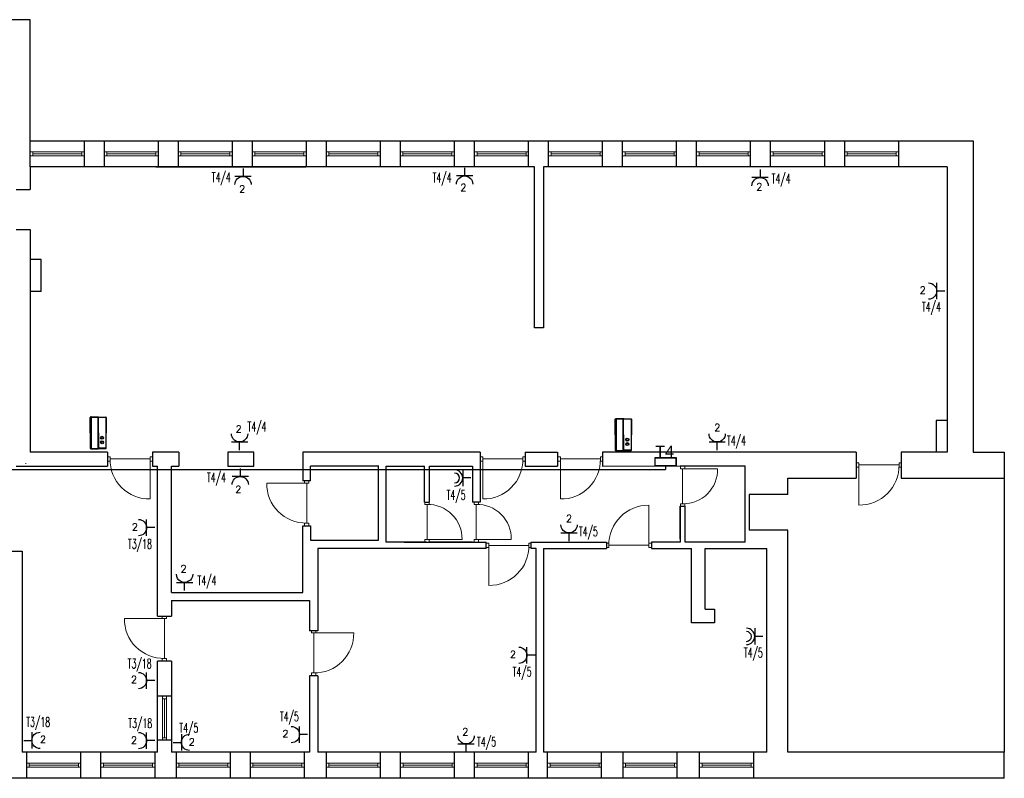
# Model space of a CAD drawing. Header units: millimetres. Extents: x 2260 to 32334, y -33324 to 11762.
# Tile 75 of 79: x 14203 to 16172, y 9957 to 11473. Entities that reach past the tile are written whole.
import ezdxf
from ezdxf.enums import TextEntityAlignment as Align

# ---------------------------------------------------------------- set-up
doc = ezdxf.new("R2010")
doc.units = ezdxf.units.MM
for name, color, linetype, lineweight in [('E - KD', 92, 'Continuous', 0), ('stolarka', 3, 'Continuous', 9), ('ściany nośne', 1, 'Continuous', 25)]:
    doc.layers.add(name, color=color, linetype=linetype, lineweight=lineweight)
for name, color, linetype in [('E - SG', 7, 'Continuous'), ('E_gniazda wtyczkowe i siła', 1, 'Continuous'), ('EL_OS_Adres_Opraw', 7, 'Continuous')]:
    doc.layers.add(name, color=color, linetype=linetype)
doc.styles.add('ADESK1', font='romans', dxfattribs={"oblique": 15})
doc.styles.add('E', font='isocpeur.ttf')
doc.styles.add('ELECTRICAL', font='romans.shx')
doc.styles.get("Standard").update_dxf_attribs({"font": 'arial.ttf'})

# ---------------------------------------------------------------- blocks, each defined once
blk = doc.blocks.new('GN_POJEDYNCZ')
at = {"ltscale": 0.5}
for p, q in [((0.5, 0.5), (-0.5, 0.5)), ((0, 0), (0, 0.5))]:
    blk.add_line(p, q, dxfattribs=at)
blk.add_arc((0, 1), 0.5, 180, 0, dxfattribs=at)
blk = doc.blocks.new('GN_POJ_SZCZELNE')
for p, q in [((-0.967, 0.034), (-0.967, 1.034)), ((-1.467, 0.534), (-0.967, 0.534))]:
    blk.add_line(p, q)
for radius in [0.5, 0.3]:
    blk.add_arc((-0.467, 0.534), radius, 90, 270)
blk = doc.blocks.new('*U24')
at = {"layer": 'E - SG', "color": 0}
for p, q in [((-77.3, 0), (-74.1, 0)), ((-77.3, -315), (-77.3, 0)), ((-71.1, 3), (-1.4, 3)), ((-71.1, 3), (-71.1, -318)), ((-1.4, -318), (-1.4, 3)), ((1.6, 0), (77.2, 0)), ((77.2, 0), (77.2, -315)), ((-80.3, -157.5), (-80.3, -3)), ((-80.3, -3), (-74.1, -3)), ((-74.1, -157.5), (-74.1, 0)), ((-74.1, 0), (1.6, 0)), ((1.6, -157.5), (1.6, 0)), ((80.2, -3), (1.6, -3)), ((80.2, -3), (80.2, -157.5)), ((-80.3, -157.5), (-80.3, -312)), ((-74.1, -157.5), (-74.1, -315)), ((1.6, -157.5), (1.6, -315)), ((80.2, -312), (80.2, -157.5)), ((-80.3, -312), (-74.1, -312)), ((-77.3, -315), (-74.1, -315)), ((-74.1, -315), (1.6, -315)), ((-71.1, -318), (-1.4, -318)), ((80.2, -312), (1.6, -312)), ((1.6, -315), (77.2, -315))]:
    blk.add_line(p, q, dxfattribs=at)
for centre, radius in [((39.4, -206.8), 15), ((39.4, -206.8), 10.5), ((39.4, -251.8), 15), ((39.4, -251.8), 10.5)]:
    blk.add_circle(centre, radius, dxfattribs=at)
for centre, start, end in [((-77.3, -3), 90, 180), ((-71.1, 0), 90, 180), ((-1.4, 0), 0, 90), ((77.2, -3), 0, 90), ((-77.3, -312), 180, 270), ((-71.1, -315), 180, 270), ((-1.4, -315), 270, 0), ((77.2, -312), 270, 0)]:
    blk.add_arc(centre, 3, start, end, dxfattribs=at)
blk.add_point((0, 0), dxfattribs=at)
at = {"style": 'E'}
blk.add_attdef('OPIS_POZIOM', text='', height=150, dxfattribs=at).set_placement((130.2, -157.5), align=Align.MIDDLE_LEFT)
blk.add_attdef('OPIS_PION', text='', height=150, rotation=90, dxfattribs=at).set_placement((0, -375), align=Align.MIDDLE_RIGHT)

msp = doc.modelspace()

# ---------------------------------------------------------------- linework, layer by layer
at = {"layer": 'E_gniazda wtyczkowe i siła'}
for p in [(13577.878, 10574.491), (15494.516, 10581.366)]:
    msp.add_line(p, (15494.516, 10574.491), dxfattribs=at)
for points in [[(15473.521, 10581.366), (15473.521, 10597.995), (15515.285, 10597.995), (15515.285, 10581.366)], [(15473.634, 10581.652), (15473.634, 10598.28), (15515.398, 10598.28), (15515.398, 10581.652)]]:
    msp.add_lwpolyline(points, close=True, dxfattribs=at)
at = {"layer": 'stolarka', "color": 0}
for p, q in [((14224.648, 11209.494), (14229.648, 11209.494)), ((14229.648, 11201.494), (14224.648, 11201.494)), ((14229.648, 11209.494), (14229.648, 11201.494)), ((14229.648, 11209.494), (14327.648, 11209.494)), ((14229.648, 11205.494), (14327.648, 11205.494)), ((14229.648, 11201.494), (14327.648, 11201.494)), ((14332.648, 11209.494), (14327.648, 11209.494)), ((14327.648, 11209.494), (14327.648, 11201.494)), ((14327.648, 11201.494), (14332.648, 11201.494)), ((14372.648, 11209.494), (14377.648, 11209.494)), ((14377.648, 11201.494), (14372.648, 11201.494)), ((14377.648, 11209.494), (14377.648, 11201.494)), ((14377.648, 11209.494), (14475.648, 11209.494)), ((14377.648, 11205.494), (14475.648, 11205.494)), ((14377.648, 11201.494), (14475.648, 11201.494)), ((14480.648, 11209.494), (14475.648, 11209.494)), ((14475.648, 11209.494), (14475.648, 11201.494)), ((14475.648, 11201.494), (14480.648, 11201.494)), ((14520.648, 11209.494), (14525.648, 11209.494)), ((14525.648, 11201.494), (14520.648, 11201.494)), ((14525.648, 11209.494), (14525.648, 11201.494)), ((14525.648, 11209.494), (14623.648, 11209.494)), ((14525.648, 11205.494), (14623.648, 11205.494)), ((14525.648, 11201.494), (14623.648, 11201.494)), ((14628.648, 11209.494), (14623.648, 11209.494)), ((14623.648, 11209.494), (14623.648, 11201.494)), ((14623.648, 11201.494), (14628.648, 11201.494)), ((14668.607, 11209.494), (14673.607, 11209.494)), ((14673.607, 11201.494), (14668.607, 11201.494)), ((14673.607, 11209.494), (14673.607, 11201.494)), ((14673.607, 11209.494), (14771.607, 11209.494)), ((14673.607, 11205.494), (14771.607, 11205.494)), ((14673.607, 11201.494), (14771.607, 11201.494)), ((14776.607, 11209.494), (14771.607, 11209.494)), ((14771.607, 11209.494), (14771.607, 11201.494)), ((14771.607, 11201.494), (14776.607, 11201.494)), ((14816.566, 11209.494), (14821.566, 11209.494)), ((14821.566, 11201.494), (14816.566, 11201.494)), ((14821.566, 11209.494), (14821.566, 11201.494)), ((14821.566, 11209.494), (14919.566, 11209.494)), ((14821.566, 11205.494), (14919.566, 11205.494)), ((14821.566, 11201.494), (14919.566, 11201.494)), ((14924.566, 11209.494), (14919.566, 11209.494)), ((14919.566, 11209.494), (14919.566, 11201.494)), ((14919.566, 11201.494), (14924.566, 11201.494)), ((14964.566, 11209.494), (14969.566, 11209.494)), ((14969.566, 11201.494), (14964.566, 11201.494)), ((14969.566, 11209.494), (14969.566, 11201.494)), ((14969.566, 11209.494), (15067.566, 11209.494)), ((14969.566, 11205.494), (15067.566, 11205.494)), ((14969.566, 11201.494), (15067.566, 11201.494)), ((15072.566, 11209.494), (15067.566, 11209.494)), ((15067.566, 11209.494), (15067.566, 11201.494)), ((15067.566, 11201.494), (15072.566, 11201.494)), ((15112.566, 11209.494), (15117.566, 11209.494)), ((15117.566, 11201.494), (15112.566, 11201.494)), ((15117.566, 11209.494), (15117.566, 11201.494)), ((15117.566, 11209.494), (15215.566, 11209.494)), ((15117.566, 11205.494), (15215.566, 11205.494)), ((15117.566, 11201.494), (15215.566, 11201.494)), ((15220.566, 11209.494), (15215.566, 11209.494)), ((15215.566, 11209.494), (15215.566, 11201.494)), ((15215.566, 11201.494), (15220.566, 11201.494)), ((15260.566, 11209.494), (15265.566, 11209.494)), ((15265.566, 11201.494), (15260.566, 11201.494)), ((15265.566, 11209.494), (15265.566, 11201.494)), ((15265.566, 11209.494), (15363.566, 11209.494)), ((15265.566, 11205.494), (15363.566, 11205.494)), ((15265.566, 11201.494), (15363.566, 11201.494)), ((15368.566, 11209.494), (15363.566, 11209.494)), ((15363.566, 11209.494), (15363.566, 11201.494)), ((15363.566, 11201.494), (15368.566, 11201.494)), ((15408.566, 11209.494), (15413.566, 11209.494)), ((15413.566, 11201.494), (15408.566, 11201.494)), ((15413.566, 11209.494), (15413.566, 11201.494)), ((15413.566, 11209.494), (15511.566, 11209.494)), ((15413.566, 11205.494), (15511.566, 11205.494)), ((15413.566, 11201.494), (15511.566, 11201.494)), ((15516.566, 11209.494), (15511.566, 11209.494)), ((15511.566, 11209.494), (15511.566, 11201.494)), ((15511.566, 11201.494), (15516.566, 11201.494)), ((15556.566, 11209.494), (15561.566, 11209.494)), ((15561.566, 11201.494), (15556.566, 11201.494)), ((15561.566, 11209.494), (15561.566, 11201.494)), ((15561.566, 11209.494), (15659.566, 11209.494)), ((15561.566, 11205.494), (15659.566, 11205.494)), ((15561.566, 11201.494), (15659.566, 11201.494)), ((15664.566, 11209.494), (15659.566, 11209.494)), ((15659.566, 11209.494), (15659.566, 11201.494)), ((15659.566, 11201.494), (15664.566, 11201.494)), ((15704.566, 11209.494), (15709.566, 11209.494)), ((15709.566, 11201.494), (15704.566, 11201.494)), ((15709.566, 11209.494), (15709.566, 11201.494)), ((15709.566, 11209.494), (15807.566, 11209.494)), ((15709.566, 11205.494), (15807.566, 11205.494)), ((15709.566, 11201.494), (15807.566, 11201.494)), ((15812.566, 11209.494), (15807.566, 11209.494)), ((15807.566, 11209.494), (15807.566, 11201.494)), ((15807.566, 11201.494), (15812.566, 11201.494)), ((15852.566, 11209.494), (15857.566, 11209.494)), ((15857.566, 11201.494), (15852.566, 11201.494)), ((15857.566, 11209.494), (15857.566, 11201.494)), ((15857.566, 11209.494), (15955.566, 11209.494)), ((15857.566, 11205.494), (15955.566, 11205.494)), ((15857.566, 11201.494), (15955.566, 11201.494)), ((15960.566, 11209.494), (15955.566, 11209.494)), ((15955.566, 11209.494), (15955.566, 11201.494)), ((15955.566, 11201.494), (15960.566, 11201.494)), ((14384.148, 10600.161), (14378.648, 10600.161)), ((14384.148, 10591.161), (14378.648, 10591.161)), ((14384.148, 10591.161), (14384.148, 10600.161)), ((14384.148, 10595.661), (14464.148, 10595.661)), ((14464.148, 10600.161), (14468.648, 10600.161)), ((14464.148, 10591.161), (14464.148, 10600.161)), ((14464.148, 10595.661), (14464.148, 10515.661)), ((14464.148, 10591.161), (14468.648, 10591.161)), ((15129.148, 10600.161), (15123.648, 10600.161)), ((15129.148, 10591.161), (15123.648, 10591.161)), ((15129.148, 10591.161), (15129.148, 10600.161)), ((15129.148, 10595.661), (15209.148, 10595.661)), ((15129.148, 10595.661), (15129.148, 10515.661)), ((15209.148, 10600.161), (15213.648, 10600.161)), ((15209.148, 10591.161), (15209.148, 10600.161)), ((15209.148, 10591.161), (15213.648, 10591.161)), ((15284.148, 10600.161), (15278.648, 10600.161)), ((15284.148, 10591.161), (15278.648, 10591.161)), ((15284.148, 10591.161), (15284.148, 10600.161)), ((15284.148, 10595.661), (15364.148, 10595.661)), ((15284.148, 10595.661), (15284.148, 10515.661)), ((15364.148, 10600.161), (15368.648, 10600.161)), ((15364.148, 10591.161), (15364.148, 10600.161)), ((15364.148, 10591.161), (15368.648, 10591.161)), ((14216.644, 10586.432), (14215.144, 10586.432)), ((15524.148, 10576.151), (15524.148, 10581.651)), ((15533.148, 10576.151), (15524.148, 10576.151)), ((15528.648, 10576.151), (15598.648, 10576.151)), ((15528.648, 10576.151), (15528.648, 10506.151)), ((15533.148, 10576.151), (15533.148, 10581.651)), ((15881.148, 10588.161), (15875.648, 10588.161)), ((15881.148, 10579.161), (15875.648, 10579.161)), ((15881.148, 10579.161), (15881.148, 10588.161)), ((15881.148, 10583.661), (15961.148, 10583.661)), ((15881.148, 10583.661), (15881.148, 10503.661)), ((15961.148, 10588.161), (15965.648, 10588.161)), ((15961.148, 10579.161), (15961.148, 10588.161)), ((15961.148, 10579.161), (15965.648, 10579.161)), ((14772.648, 10547.494), (14772.648, 10551.994)), ((14781.648, 10547.494), (14781.648, 10551.994)), ((14777.148, 10547.494), (14697.148, 10547.494)), ((14781.648, 10547.494), (14772.648, 10547.494)), ((14777.148, 10467.494), (14777.148, 10547.494)), ((15013.148, 10504.994), (15013.148, 10509.494)), ((15022.148, 10504.994), (15013.148, 10504.994)), ((15017.648, 10434.994), (15017.648, 10504.994)), ((15022.148, 10504.994), (15022.148, 10509.494)), ((15111.648, 10504.994), (15111.648, 10509.494)), ((15120.648, 10504.994), (15111.648, 10504.994)), ((15116.148, 10434.994), (15116.148, 10504.994)), ((15120.648, 10504.994), (15120.648, 10509.494)), ((15461.149, 10423.073), (15461.149, 10503.073)), ((15524.148, 10506.151), (15524.148, 10501.651)), ((15533.148, 10506.151), (15524.148, 10506.151)), ((15533.148, 10506.151), (15533.148, 10501.651)), ((14772.648, 10467.494), (14772.648, 10461.994)), ((14781.648, 10467.494), (14772.648, 10467.494)), ((14781.648, 10467.494), (14781.648, 10461.994)), ((15013.148, 10434.994), (15013.148, 10429.494)), ((15022.148, 10434.994), (15013.148, 10434.994)), ((15017.648, 10434.994), (15087.648, 10434.994)), ((15022.148, 10434.994), (15022.148, 10429.494)), ((15111.648, 10434.994), (15111.648, 10429.494)), ((15120.648, 10434.994), (15111.648, 10434.994)), ((15116.148, 10434.994), (15186.148, 10434.994)), ((15120.648, 10434.994), (15120.648, 10429.494)), ((15141.145, 10427.504), (15135.645, 10427.504)), ((15141.145, 10418.504), (15135.645, 10418.504)), ((15141.145, 10418.504), (15141.145, 10427.504)), ((15141.145, 10423.004), (15221.145, 10423.004)), ((15141.145, 10423.004), (15141.145, 10343.004)), ((15221.145, 10427.504), (15225.645, 10427.504)), ((15221.145, 10418.504), (15221.145, 10427.504)), ((15221.145, 10418.504), (15225.645, 10418.504)), ((15381.149, 10427.573), (15376.649, 10427.573)), ((15381.149, 10418.573), (15376.649, 10418.573)), ((15381.149, 10427.573), (15381.149, 10418.573)), ((15461.149, 10423.073), (15381.149, 10423.073)), ((15461.149, 10427.573), (15466.649, 10427.573)), ((15461.149, 10427.573), (15461.149, 10418.573)), ((15461.149, 10418.573), (15466.649, 10418.573)), ((14492.648, 10276.994), (14412.648, 10276.994)), ((14488.148, 10276.994), (14488.148, 10281.494)), ((14497.148, 10276.994), (14488.148, 10276.994)), ((14492.648, 10196.994), (14492.648, 10276.994)), ((14497.148, 10276.994), (14497.148, 10281.494)), ((14786.648, 10247.994), (14786.648, 10252.494)), ((14795.648, 10247.994), (14786.648, 10247.994)), ((14791.148, 10167.994), (14791.148, 10247.994)), ((14791.148, 10247.994), (14871.148, 10247.994)), ((14795.648, 10247.994), (14795.648, 10252.494)), ((14488.148, 10196.994), (14488.148, 10191.494)), ((14497.148, 10196.994), (14488.148, 10196.994)), ((14497.148, 10196.994), (14497.148, 10191.494)), ((14786.648, 10167.994), (14786.648, 10162.494)), ((14795.648, 10167.994), (14786.648, 10167.994)), ((14795.648, 10167.994), (14795.648, 10162.494)), ((14488.648, 10116.494), (14488.648, 10121.494)), ((14496.648, 10121.494), (14496.648, 10116.494)), ((14496.648, 10116.494), (14488.648, 10116.494)), ((14488.648, 10116.494), (14488.648, 10038.494)), ((14492.648, 10116.494), (14492.648, 10038.494)), ((14496.648, 10116.494), (14496.648, 10038.494)), ((14496.648, 10038.494), (14488.648, 10038.494)), ((14488.648, 10038.494), (14488.648, 10033.494)), ((14496.648, 10033.494), (14496.648, 10038.494)), ((14217.644, 9987.494), (14222.644, 9987.494)), ((14222.644, 9979.494), (14217.644, 9979.494)), ((14222.644, 9987.494), (14222.644, 9979.494)), ((14222.644, 9987.494), (14320.644, 9987.494)), ((14222.644, 9983.494), (14320.644, 9983.494)), ((14222.644, 9979.494), (14320.644, 9979.494)), ((14325.644, 9987.494), (14320.644, 9987.494)), ((14320.644, 9987.494), (14320.644, 9979.494)), ((14320.644, 9979.494), (14325.644, 9979.494)), ((14365.648, 9987.494), (14370.648, 9987.494)), ((14370.648, 9979.494), (14365.648, 9979.494)), ((14370.648, 9987.494), (14370.648, 9979.494)), ((14370.648, 9987.494), (14468.648, 9987.494)), ((14370.648, 9983.494), (14468.648, 9983.494)), ((14370.648, 9979.494), (14468.648, 9979.494)), ((14473.648, 9987.494), (14468.648, 9987.494)), ((14468.648, 9987.494), (14468.648, 9979.494)), ((14468.648, 9979.494), (14473.648, 9979.494)), ((14516.648, 9987.494), (14521.648, 9987.494)), ((14521.648, 9979.494), (14516.648, 9979.494)), ((14521.648, 9987.494), (14521.648, 9979.494)), ((14521.648, 9987.494), (14619.648, 9987.494)), ((14521.648, 9983.494), (14619.648, 9983.494)), ((14521.648, 9979.494), (14619.648, 9979.494)), ((14624.648, 9987.494), (14619.648, 9987.494)), ((14619.648, 9987.494), (14619.648, 9979.494)), ((14619.648, 9979.494), (14624.648, 9979.494)), ((14664.648, 9987.494), (14669.648, 9987.494)), ((14669.648, 9979.494), (14664.648, 9979.494)), ((14669.648, 9987.494), (14669.648, 9979.494)), ((14669.648, 9987.494), (14767.648, 9987.494)), ((14669.648, 9983.494), (14767.648, 9983.494)), ((14669.648, 9979.494), (14767.648, 9979.494)), ((14772.648, 9987.494), (14767.648, 9987.494)), ((14767.648, 9987.494), (14767.648, 9979.494)), ((14767.648, 9979.494), (14772.648, 9979.494)), ((14816.648, 9987.494), (14821.648, 9987.494)), ((14821.648, 9979.494), (14816.648, 9979.494)), ((14821.648, 9987.494), (14821.648, 9979.494)), ((14821.648, 9987.494), (14919.648, 9987.494)), ((14821.648, 9983.494), (14919.648, 9983.494)), ((14821.648, 9979.494), (14919.648, 9979.494)), ((14924.648, 9987.494), (14919.648, 9987.494)), ((14919.648, 9987.494), (14919.648, 9979.494)), ((14919.648, 9979.494), (14924.648, 9979.494)), ((14964.648, 9987.494), (14969.648, 9987.494)), ((14969.648, 9979.494), (14964.648, 9979.494)), ((14969.648, 9987.494), (14969.648, 9979.494)), ((14969.648, 9987.494), (15067.648, 9987.494)), ((14969.648, 9983.494), (15067.648, 9983.494)), ((14969.648, 9979.494), (15067.648, 9979.494)), ((15072.648, 9987.494), (15067.648, 9987.494)), ((15067.648, 9987.494), (15067.648, 9979.494)), ((15067.648, 9979.494), (15072.648, 9979.494)), ((15112.648, 9987.494), (15117.648, 9987.494)), ((15117.648, 9979.494), (15112.648, 9979.494)), ((15117.648, 9987.494), (15117.648, 9979.494)), ((15117.648, 9987.494), (15215.648, 9987.494)), ((15117.648, 9983.494), (15215.648, 9983.494)), ((15117.648, 9979.494), (15215.648, 9979.494)), ((15220.648, 9987.494), (15215.648, 9987.494)), ((15215.648, 9987.494), (15215.648, 9979.494)), ((15215.648, 9979.494), (15220.648, 9979.494)), ((15258.648, 9987.494), (15263.648, 9987.494)), ((15263.648, 9979.494), (15258.648, 9979.494)), ((15263.648, 9987.494), (15263.648, 9979.494)), ((15263.648, 9987.494), (15361.648, 9987.494)), ((15263.648, 9983.494), (15361.648, 9983.494)), ((15263.648, 9979.494), (15361.648, 9979.494)), ((15366.648, 9987.494), (15361.648, 9987.494)), ((15361.648, 9987.494), (15361.648, 9979.494)), ((15361.648, 9979.494), (15366.648, 9979.494)), ((15409.648, 9987.494), (15414.648, 9987.494)), ((15414.648, 9979.494), (15409.648, 9979.494)), ((15414.648, 9987.494), (15414.648, 9979.494)), ((15414.648, 9987.494), (15512.648, 9987.494)), ((15414.648, 9983.494), (15512.648, 9983.494)), ((15414.648, 9979.494), (15512.648, 9979.494)), ((15517.648, 9987.494), (15512.648, 9987.494)), ((15512.648, 9987.494), (15512.648, 9979.494)), ((15512.648, 9979.494), (15517.648, 9979.494)), ((15562.648, 9987.494), (15567.648, 9987.494)), ((15567.648, 9979.494), (15562.648, 9979.494)), ((15567.648, 9987.494), (15567.648, 9979.494)), ((15567.648, 9987.494), (15665.648, 9987.494)), ((15567.648, 9983.494), (15665.648, 9983.494)), ((15567.648, 9979.494), (15665.648, 9979.494)), ((15670.648, 9987.494), (15665.648, 9987.494)), ((15665.648, 9987.494), (15665.648, 9979.494)), ((15665.648, 9979.494), (15670.648, 9979.494))]:
    msp.add_line(p, q, dxfattribs=at)
for points in [[(14464.148, 10515.661, -0.42573526), (14384.148, 10595.661)], [(15129.148, 10515.661, 0.42573526), (15209.148, 10595.661)], [(15284.148, 10515.661, 0.42573526), (15364.148, 10595.661)], [(15598.648, 10576.151, -0.42548034), (15528.648, 10506.151)], [(15881.148, 10503.661, 0.42573526), (15961.148, 10583.661)], [(14697.148, 10547.494, 0.42573526), (14777.148, 10467.494)], [(15087.648, 10434.994, 0.42548034), (15017.648, 10504.994)], [(15186.148, 10434.994, 0.42548034), (15116.148, 10504.994)], [(15461.149, 10503.073, 0.42573526), (15381.149, 10423.073)], [(15141.145, 10343.004, 0.42573526), (15221.145, 10423.004)], [(14412.648, 10276.994, 0.42573526), (14492.648, 10196.994)], [(14871.148, 10247.994, -0.42573526), (14791.148, 10167.994)]]:
    msp.add_lwpolyline(points, format="xyb", dxfattribs=at)
at = {"layer": 'ściany nośne', "color": 0}
for p, q in [((14224.648, 11473.494), (13581.648, 11473.494)), ((14224.648, 11231.494), (14224.648, 11473.494)), ((14224.648, 11231.494), (16109.648, 11231.494)), ((14224.648, 11179.494), (14224.648, 11231.494)), ((14332.648, 11179.494), (14332.648, 11231.494)), ((14372.648, 11179.494), (14372.648, 11231.494)), ((14475.648, 11231.494), (14775.648, 11231.494)), ((14480.648, 11179.494), (14480.648, 11231.494)), ((14520.648, 11179.494), (14520.648, 11231.494)), ((14628.607, 11179.494), (14628.607, 11231.494)), ((14668.607, 11179.494), (14668.607, 11231.494)), ((14775.648, 11231.494), (14801.648, 11231.494)), ((14776.566, 11179.494), (14776.566, 11231.988)), ((14801.648, 11231.494), (15221.648, 11231.494)), ((14816.566, 11179.494), (14816.566, 11231.494)), ((14924.566, 11179.494), (14924.566, 11231.494)), ((14964.566, 11179.494), (14964.566, 11231.494)), ((15072.566, 11179.494), (15072.566, 11231.494)), ((15112.566, 11179.494), (15112.566, 11231.494)), ((15220.566, 11179.494), (15220.566, 11231.494)), ((15260.566, 11179.494), (15260.566, 11231.494)), ((15368.566, 11179.494), (15368.566, 11231.494)), ((15408.566, 11179.494), (15408.566, 11231.494)), ((15516.566, 11179.494), (15516.566, 11231.494)), ((15541.648, 11231.494), (15961.648, 11231.494)), ((15556.566, 11179.494), (15556.566, 11231.494)), ((15664.566, 11179.494), (15664.566, 11231.494)), ((15704.566, 11179.494), (15704.566, 11231.494)), ((15812.566, 11179.494), (15812.566, 11231.494)), ((15852.566, 11179.494), (15852.566, 11231.494)), ((15960.566, 11179.494), (15960.566, 11231.494)), ((16109.648, 11231.494), (16109.648, 10609.494)), ((15232.648, 11179.494), (14224.648, 11179.494)), ((14224.648, 11179.494), (14224.648, 11134.494)), ((14475.648, 11179.494), (14775.648, 11179.494)), ((14805.648, 11179.494), (14775.648, 11179.494)), ((15221.648, 11179.494), (14805.648, 11179.494)), ((15232.648, 10857.494), (15232.648, 11179.494)), ((15250.648, 11179.494), (15250.648, 10857.494)), ((16057.648, 11179.494), (15250.648, 11179.494)), ((15961.648, 11179.494), (15545.648, 11179.494)), ((16057.648, 11179.494), (16057.648, 10609.494)), ((14196.648, 11134.494), (14224.648, 11134.494)), ((14196.648, 11054.494), (14224.648, 11054.494)), ((14224.648, 11054.494), (14224.648, 10994.494)), ((14224.648, 10994.494), (14224.648, 10609.494)), ((14246.648, 10994.494), (14224.648, 10994.494)), ((14246.648, 10930.494), (14246.648, 10994.494)), ((14246.648, 10930.494), (14224.648, 10930.494)), ((15250.648, 10857.494), (15232.648, 10857.494)), ((16057.648, 10672.494), (16035.648, 10672.494)), ((16035.648, 10672.494), (16035.648, 10609.494)), ((14378.648, 10609.494), (14224.648, 10609.494)), ((14378.648, 10609.494), (14378.648, 10581.494)), ((14521.648, 10609.494), (14468.648, 10609.494)), ((14468.648, 10609.494), (14468.648, 10581.494)), ((14521.648, 10609.494), (14521.648, 10581.494)), ((14619.648, 10609.494), (14619.639, 10581.542)), ((14671.643, 10609.493), (14619.648, 10609.493)), ((14671.639, 10581.525), (14671.643, 10609.493)), ((15061.648, 10609.494), (14769.648, 10609.493)), ((14769.648, 10609.493), (14769.648, 10551.994)), ((15123.648, 10609.494), (15061.648, 10609.494)), ((15123.648, 10609.494), (15123.648, 10581.494)), ((15213.648, 10609.494), (15213.648, 10581.494)), ((15213.648, 10609.494), (15278.648, 10609.494)), ((15278.648, 10609.494), (15278.648, 10581.494)), ((15875.648, 10609.494), (15368.648, 10609.494)), ((15368.648, 10609.494), (15368.648, 10581.494)), ((15875.648, 10609.494), (15875.648, 10557.494)), ((16057.648, 10609.494), (15965.648, 10609.494)), ((15965.648, 10609.494), (15965.648, 10557.494)), ((16109.648, 10609.494), (16171.648, 10609.494)), ((16171.648, 10609.494), (16171.648, 10557.494)), ((14196.648, 10581.494), (14378.648, 10581.494)), ((14468.648, 10581.494), (14478.648, 10581.494)), ((14478.648, 10281.494), (14478.648, 10581.494)), ((14506.648, 10328.494), (14506.648, 10581.494)), ((14506.648, 10581.494), (14521.648, 10581.494)), ((14619.639, 10581.542), (14671.639, 10581.525)), ((14921.508, 10581.494), (14784.648, 10581.494)), ((14784.648, 10551.994), (14784.648, 10581.494)), ((14920.648, 10433.494), (14920.648, 10581.494)), ((14935.648, 10429.494), (14935.648, 10581.494)), ((14935.648, 10581.494), (15012.648, 10581.494)), ((15012.648, 10509.494), (15012.648, 10581.494)), ((15022.648, 10509.494), (15022.648, 10581.494)), ((15022.648, 10581.494), (15108.648, 10581.494)), ((15108.648, 10581.494), (15108.648, 10509.494)), ((15123.648, 10581.494), (15123.648, 10509.494)), ((15213.648, 10581.494), (15278.648, 10581.494)), ((15368.648, 10581.494), (15529.648, 10581.651)), ((15523.648, 10581.651), (15533.648, 10581.651)), ((15523.648, 10581.651), (15533.648, 10581.651)), ((15533.648, 10581.651), (15653.648, 10581.651)), ((15653.648, 10429.651), (15653.648, 10581.651)), ((14784.648, 10551.994), (14769.648, 10551.994)), ((15738.648, 10524.494), (15738.648, 10557.494)), ((15738.648, 10557.494), (15875.648, 10557.494)), ((15965.648, 10557.494), (16171.648, 10557.494)), ((16057.648, 10557.494), (16119.648, 10557.494)), ((16171.648, 10557.494), (16171.648, 10009.494)), ((15738.648, 10524.494), (15661.648, 10524.494)), ((15661.648, 10524.494), (15661.648, 10453.494)), ((15012.648, 10509.494), (15022.648, 10509.494)), ((15123.648, 10509.494), (15108.648, 10509.494)), ((15523.648, 10501.651), (15523.648, 10429.651)), ((15523.648, 10435.802), (15523.648, 10501.651)), ((15523.648, 10501.651), (15533.648, 10501.651)), ((15533.648, 10429.651), (15533.648, 10501.651)), ((14769.648, 10328.494), (14769.648, 10461.994)), ((14769.648, 10461.994), (14784.648, 10461.994)), ((14784.648, 10461.994), (14784.648, 10433.494)), ((15738.648, 10453.494), (15661.648, 10453.494)), ((15738.648, 10009.494), (15738.648, 10453.494)), ((14784.648, 10433.494), (14920.648, 10433.494)), ((14799.648, 10416.494), (14799.648, 10252.494)), ((15135.645, 10416.494), (14799.648, 10416.494)), ((14939.648, 10429.494), (14935.648, 10429.494)), ((15016.648, 10429.494), (14939.648, 10429.494)), ((14971.648, 10429.494), (15107.648, 10429.494)), ((15012.648, 10429.494), (15022.648, 10429.494)), ((15108.648, 10429.494), (15022.648, 10429.494)), ((15108.648, 10429.494), (15135.645, 10429.494)), ((15135.645, 10416.494), (15135.645, 10429.494)), ((15225.643, 10429.512), (15376.649, 10429.651)), ((15225.648, 10416.494), (15225.643, 10429.512)), ((15235.648, 10416.494), (15225.648, 10416.494)), ((15235.648, 10009.494), (15235.648, 10416.494)), ((15250.648, 10416.494), (15376.649, 10416.494)), ((15250.648, 10416.494), (15250.648, 10009.494)), ((15376.649, 10429.651), (15376.649, 10416.494)), ((15466.649, 10429.651), (15466.649, 10416.494)), ((15523.648, 10429.651), (15466.649, 10429.651)), ((15466.649, 10416.494), (15546.648, 10416.494)), ((15653.648, 10429.651), (15533.648, 10429.651)), ((15546.648, 10268.494), (15546.648, 10416.494)), ((15573.648, 10416.494), (15696.648, 10416.494)), ((15573.648, 10295.494), (15573.648, 10416.494)), ((15696.648, 10009.494), (15696.648, 10416.494)), ((13887.648, 10411.496), (14208.648, 10411.496)), ((14208.648, 10411.496), (14208.648, 10009.494)), ((14506.648, 10328.494), (14769.648, 10328.494)), ((14506.648, 10312.494), (14506.648, 10281.494)), ((14506.648, 10312.494), (14782.648, 10312.494)), ((14782.648, 10312.494), (14782.648, 10252.494)), ((15573.648, 10295.494), (15592.648, 10295.494)), ((15592.648, 10295.494), (15592.648, 10268.494)), ((14478.648, 10281.494), (14506.648, 10281.494)), ((15592.648, 10268.494), (15546.648, 10268.494)), ((14799.648, 10252.494), (14782.648, 10252.494)), ((14478.648, 10009.494), (14478.648, 10191.494)), ((14506.648, 10191.494), (14478.648, 10191.494)), ((14506.648, 10191.494), (14506.648, 10009.494)), ((14782.648, 10162.494), (14782.648, 10009.494)), ((14799.648, 10162.494), (14782.648, 10162.494)), ((14799.648, 10162.494), (14799.648, 10009.494)), ((14506.648, 10121.494), (14478.648, 10121.494)), ((14506.648, 10033.494), (14478.648, 10033.494)), ((14478.648, 10009.494), (14208.648, 10009.494)), ((14217.644, 9957.494), (14217.644, 10009.494)), ((14325.644, 9957.494), (14325.644, 10009.494)), ((14365.648, 9957.494), (14365.648, 10009.494)), ((14473.648, 10009.494), (14473.648, 9957.494)), ((14782.648, 10009.494), (14506.648, 10009.494)), ((14516.648, 9957.494), (14516.648, 10009.494)), ((14624.648, 9957.494), (14624.648, 10009.494)), ((14664.648, 9957.494), (14664.648, 10009.494)), ((14772.648, 9957.494), (14772.648, 10009.494)), ((15235.648, 10009.494), (14799.648, 10009.494)), ((14816.648, 9957.494), (14816.648, 10009.494)), ((14924.648, 9957.494), (14924.648, 10009.494)), ((14964.648, 9957.494), (14964.648, 10009.494)), ((15072.648, 9957.494), (15072.648, 10009.494)), ((15112.648, 9957.494), (15112.648, 10009.494)), ((15220.648, 9957.494), (15220.648, 10009.494)), ((15696.648, 10009.494), (15250.648, 10009.494)), ((15258.648, 9957.494), (15258.648, 10009.494)), ((15366.648, 9957.494), (15366.648, 10009.494)), ((15409.648, 9957.494), (15409.648, 10009.494)), ((15517.648, 9957.494), (15517.648, 10009.494)), ((15562.648, 9957.494), (15562.648, 10009.494)), ((15670.648, 9957.494), (15670.648, 10009.494)), ((16119.648, 10009.494), (15738.648, 10009.494)), ((16171.648, 10009.494), (15800.648, 10009.494)), ((16171.648, 9957.494), (16171.648, 10009.494)), ((16171.648, 9957.494), (14179.651, 9957.494))]:
    msp.add_line(p, q, dxfattribs=at)

# ---------------------------------------------------------------- block references
at = {"layer": 'E - KD', "xscale": 0.2, "yscale": 0.2, "zscale": 0.2}
for p in [(14360.287, 10679.333), (15410.128, 10675.626)]:
    msp.add_blockref('*U24', p, dxfattribs=at)
at = {"layer": 'E_gniazda wtyczkowe i siła', "linetype": 'Continuous', "xscale": -32.6, "yscale": 32.6, "zscale": 27.2}
for p, rotation in [((14649.876, 11176.451), 179.9999999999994), ((15092.757, 11177.467), 179.9999999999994), ((15683.506, 11174.384), 179.9999999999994), ((16052.836, 10931.058), 89.99999999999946), ((14642.875, 10613.305), 359.9999999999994), ((15597.647, 10613.305), 359.9999999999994), ((14644.241, 10576.913), 179.9999999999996), ((14473.461, 10458.522), 89.99999999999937), ((15301.502, 10431.669), 359.9999999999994), ((14532.996, 10332.637), 359.9999999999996), ((15233.572, 10203.267), 89.99999999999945), ((14473.461, 10152.835), 89.99999999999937), ((14778.983, 10044.848), 89.99999999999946), ((14211.47, 10033.223), 269.9999999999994), ((14473.461, 10032.739), 89.99999999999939), ((14510.342, 10029.369), 269.9999999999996), ((15095.85, 10009.779), 359.9999999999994)]:
    msp.add_blockref('GN_POJEDYNCZ', p, dxfattribs=dict(at, rotation=rotation))
at = {"layer": 'E_gniazda wtyczkowe i siła', "xscale": 32.64, "yscale": 32.64, "zscale": 48, "rotation": 179.9999999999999}
for p in [(15057.432, 10575.067), (15641.06, 10258.361)]:
    msp.add_blockref('GN_POJ_SZCZELNE', p, dxfattribs=at)

# ---------------------------------------------------------------- texts
at = {"layer": 'E_gniazda wtyczkowe i siła', "linetype": 'Continuous', "style": 'ELECTRICAL'}
for p in [(14654.296, 11127.992), (15096.529, 11130.906), (15688.188, 11132.276), (16014.733, 10925.733), (14647.343, 10648.461), (15603.99, 10651.249), (14646.666, 10527.851), (15307.844, 10469.613), (14439.75, 10452.387), (14537.032, 10368.765), (15195.468, 10197.942), (14438.114, 10147.599), (14256.266, 10028.262), (14438.114, 10026.368), (14740.88, 10039.523), (15100.165, 10043.085), (14553.636, 10022.821)]:
    msp.add_text('2', height=14.4, dxfattribs=at).set_placement(p, align=Align.RIGHT)
at = {"layer": 'EL_OS_Adres_Opraw', "style": 'ADESK1', "width": 0.6}
for s, p in [('T4/4', (14606.288, 11167.947, 1.103)), ('T4/4', (15047.742, 11167.157, 1.103)), ('T4/4', (15725.541, 11165.382, 1.103)), ('T4/4', (16025.981, 10909.087, 1.103)), ('T4/4', (14677.617, 10669.589, 1.103)), ('T4/4', (15636.223, 10641.797, 1.103)), ('T4/4', (14596.644, 10568.208, 1.103)), ('T4/5', (15075.703, 10533.058, 1.103)), ('T4/5', (15340.078, 10460.161, 1.103)), ('T3/18', (14443.797, 10435.253, 1.103)), ('T4/4', (14577.691, 10362.248, 1.103)), ('T4/5', (15669.777, 10217.963, 1.103)), ('T3/18', (14443.14, 10196.155, 1.103)), ('T4/5', (15207.72, 10179.832, 1.103)), ('T3/18', (14240.243, 10079.519, 1.103)), ('T3/18', (14444.355, 10077.089, 1.103)), ('T4/5', (14742.371, 10090.569, 1.103)), ('T4/5', (14541.465, 10067.825, 1.103)), ('T4/5', (15136.6, 10040.027, 1.103))]:
    msp.add_text(s, height=19, rotation=359.999997, dxfattribs=at).set_placement(p, align=Align.TOP_CENTER)
at = {"layer": 'EL_OS_Adres_Opraw'}
msp.add_text('T4', height=23, dxfattribs=at).set_placement((15473.943, 10599.337))

doc.saveas('drawing.dxf')
